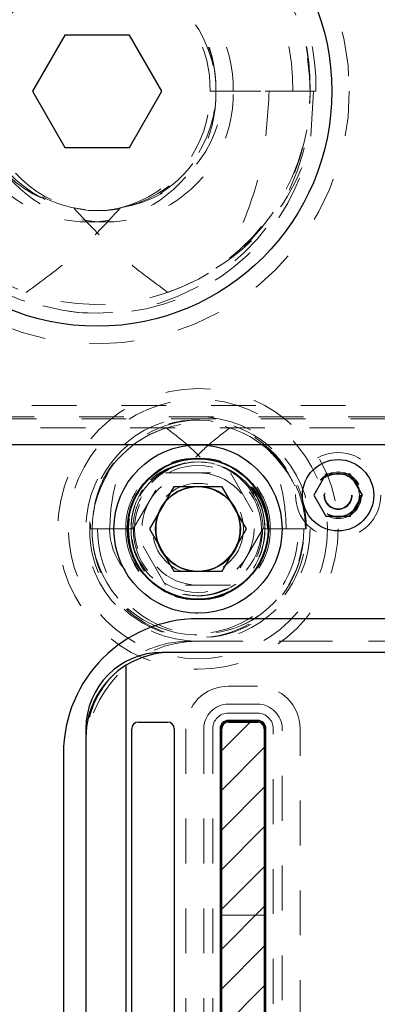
# Model space of a CAD drawing. Header units: inches. Extents: x 1802 to 2468, y -253 to -72.
# Tile 211 of 256: x 2005.84 to 2006.637, y -87.677 to -85.484. Entities that reach past the tile are written whole.
import ezdxf

# ---------------------------------------------------------------- set-up
doc = ezdxf.new("R2010")
doc.units = ezdxf.units.IN
doc.header["$LTSCALE"] = 0.5
doc.header["$MEASUREMENT"] = 0
doc.linetypes.add('HIDDEN', pattern=[0.225, 0.15, -0.075])
for name, color, linetype in [('APP-M-S', 30, 'Continuous'), ('APP-M-S2', 1, 'Continuous'), ('DIE-M-S', 8, 'Continuous'), ('DIE-M-S2', 1, 'Continuous'), ('DIE-M-S3', 8, 'Continuous'), ('DSS-M-S', 53, 'Continuous'), ('DST-M-S', 53, 'Continuous'), ('PAD-M-S', 135, 'Continuous'), ('PUN-M-S', 8, 'Continuous'), ('ST1-M-S', 193, 'Continuous'), ('ST2-M-S', 193, 'Continuous'), ('SVD-M-S', 8, 'Continuous'), ('SVE-M-S', 8, 'Continuous'), ('SVF-M-S', 8, 'Continuous')]:
    doc.layers.add(name, color=color, linetype=linetype)

msp = doc.modelspace()

# ---------------------------------------------------------------- hatches: boundary and pattern name
at = {"layer": 'APP-M-S2'}
h = msp.add_hatch(dxfattribs=at)
h.set_pattern_fill('ANSI31', color=256, scale=0.5, style=0)
h.set_pattern_definition([(45, (70.28118, 1e-14), (-0.0441941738, 0.0441941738), [])])
h.paths.add_polyline_path([(2008.18748, -86.7126, 1), (2008.18748, -86.5236, 1)])
h.paths.add_polyline_path([(2008.18748, -89.9626, 1), (2008.18748, -89.7736, 1)])
h.paths.add_polyline_path([(2007.48465, -89.42298), (2007.48465, -88.34298, 0.4142136), (2007.46965, -88.32798), (2007.41178, -88.32798, 0.6707333), (2007.38369, -88.39647, -0.2007469), (2007.38965, -88.41071), (2007.38965, -89.42298, 0.4142136), (2007.40465, -89.43798), (2007.46965, -89.43798, 0.4142136)])
h.paths.add_polyline_path([(2007.03532, -89.42298), (2007.03532, -88.41071, -0.2007469), (2007.04128, -88.39647, 0.6707333), (2007.01319, -88.32798), (2006.95532, -88.32798, 0.4142136), (2006.94032, -88.34298), (2006.94032, -89.42298, 0.4142136), (2006.95532, -89.43798), (2007.02032, -89.43798, 0.4142136)])
h.paths.add_polyline_path([(2006.83465, -88.14322), (2006.83465, -87.06322, 0.4142136), (2006.81965, -87.04822), (2006.75465, -87.04822, 0.4142136), (2006.73965, -87.06322), (2006.73965, -88.07549, -0.2007469), (2006.73369, -88.08974, 0.6707333), (2006.76178, -88.15822), (2006.81965, -88.15822, 0.4142136)])
h.paths.add_polyline_path([(2006.38532, -88.07549), (2006.38532, -87.06322, 0.4142136), (2006.37032, -87.04822), (2006.30532, -87.04822, 0.4142136), (2006.29032, -87.06322), (2006.29032, -88.14322, 0.4142136), (2006.30532, -88.15822), (2006.36319, -88.15822, 0.6707333), (2006.39128, -88.08974, -0.2007469)])
h.paths.add_polyline_path([(2005.49685, -89.73111), (2005.53511, -89.5553, 0.0536198), (2005.53965, -89.51311), (2005.53965, -89.4836, 0.4142136), (2005.51965, -89.4636), (2005.45465, -89.4636, 0.4142136), (2005.43965, -89.4786), (2005.43965, -89.51311, -0.0536198), (2005.4374, -89.53403), (2005.39914, -89.70985, -0.3527589), (2005.35105, -89.7486), (2005.17392, -89.7486, -0.3527589), (2005.12583, -89.70985), (2005.08757, -89.53403, -0.0536198), (2005.08532, -89.51311), (2005.08532, -89.4786, 0.4142136), (2005.07032, -89.4636), (2005.00532, -89.4636, 0.4142136), (2004.98532, -89.4836), (2004.98532, -89.51311, 0.0536198), (2004.98986, -89.5553), (2005.02812, -89.73111, 0.3527589), (2005.17392, -89.8486), (2005.35105, -89.8486, 0.3527589)])
h.paths.add_polyline_path([(2005.49685, -86.75509, 0.3527589), (2005.35105, -86.63761), (2005.17392, -86.63761, 0.3527589), (2005.02812, -86.75509), (2004.98986, -86.9309, 0.0536198), (2004.98532, -86.9731), (2004.98532, -87.00261, 0.4142136), (2005.00532, -87.02261), (2005.07032, -87.02261, 0.4142136), (2005.08532, -87.00761), (2005.08532, -86.9731, -0.0536198), (2005.08757, -86.95217), (2005.12583, -86.77636, -0.3527589), (2005.17392, -86.73761), (2005.35105, -86.73761, -0.3527589), (2005.39914, -86.77636), (2005.4374, -86.95217, -0.0536198), (2005.43965, -86.9731), (2005.43965, -87.00761, 0.4142136), (2005.45465, -87.02261), (2005.51965, -87.02261, 0.4142136), (2005.53965, -87.00261), (2005.53965, -86.9731, 0.0536198), (2005.53511, -86.9309)])

# ---------------------------------------------------------------- linework, layer by layer
at = {"layer": 'APP-M-S', "linetype": 'Continuous', "lineweight": 25}
for p, q in [((2006.23748, -86.4306), (2005.58748, -86.4306)), ((2006.88748, -86.4306), (2006.23748, -86.4306)), ((2006.08965, -88.07549), (2006.08965, -87.06322)), ((2006.10465, -87.04822), (2006.16965, -87.04822)), ((2006.18465, -87.06322), (2006.18465, -88.14322)), ((2006.29032, -88.14322), (2006.29032, -87.06322)), ((2006.30532, -87.04822), (2006.37032, -87.04822)), ((2006.38532, -87.06322), (2006.38532, -88.07549))]:
    msp.add_line(p, q, dxfattribs=at)
for centre, radius, start, end in [((2006.23748, -86.6181), 0.0945, 90, 270), ((2006.23748, -86.6181), 0.0945, 270, 90), ((2006.10465, -87.06322), 0.015, 90, 180), ((2006.16965, -87.06322), 0.015, 0, 90), ((2006.30532, -87.06322), 0.015, 90, 180), ((2006.37032, -87.06322), 0.015, 0, 90)]:
    msp.add_arc(centre, radius, start, end, dxfattribs=at)
at = {"layer": 'DIE-M-S', "linetype": 'Continuous', "lineweight": 25}
for p, q in [((2006.96748, -86.8931), (2006.15748, -86.8931)), ((2005.98748, -87.0631), (2005.98748, -87.80436))]:
    msp.add_line(p, q, dxfattribs=at)
msp.add_circle((2006.23748, -86.6181), 0.1875, dxfattribs=at)
msp.add_arc((2006.15748, -87.0631), 0.17, 90, 180, dxfattribs=at)
at = {"layer": 'DIE-M-S2', "linetype": 'Continuous', "lineweight": 25}
for p, q in [((2006.94748, -86.8931), (2006.17748, -86.8931)), ((2006.07748, -88.2881), (2006.07748, -86.92155)), ((2006.28672, -87.06322), (2006.28672, -88.14322)), ((2006.37032, -87.04462), (2006.30532, -87.04462)), ((2006.38892, -88.07549), (2006.38892, -87.06322))]:
    msp.add_line(p, q, dxfattribs=at)
for centre, radius, start, end in [((2006.17748, -87.0831), 0.19, 90, 121.75686), ((2006.17748, -87.0831), 0.19, 121.75686, 180), ((2006.30532, -87.06322), 0.0186, 90, 180), ((2006.37032, -87.06322), 0.0186, 0, 90)]:
    msp.add_arc(centre, radius, start, end, dxfattribs=at)
at = {"layer": 'DIE-M-S3', "linetype": 'HIDDEN', "lineweight": 18}
for p, q in [((2006.37032, -87.00822), (2006.30532, -87.00822)), ((2006.37032, -87.02822), (2006.30532, -87.02822)), ((2006.25032, -87.06322), (2006.25032, -88.14322)), ((2006.27032, -87.06322), (2006.27032, -88.14322)), ((2006.40532, -88.07549), (2006.40532, -87.06322)), ((2006.42532, -88.06782), (2006.42532, -87.06322))]:
    msp.add_line(p, q, dxfattribs=at)
msp.add_circle((2006.23748, -86.6181), 0.28906, dxfattribs=at)
for centre, radius, start, end in [((2006.30532, -87.06322), 0.055, 90, 180), ((2006.37032, -87.06322), 0.055, 0, 90), ((2006.30532, -87.06322), 0.035, 90, 180), ((2006.37032, -87.06322), 0.035, 0, 90)]:
    msp.add_arc(centre, radius, start, end, dxfattribs=at)
at = {"layer": 'DSS-M-S', "linetype": 'HIDDEN', "lineweight": 18}
for p, q in [((2006.37032, -86.96822), (2006.30532, -86.96822)), ((2006.21032, -87.06322), (2006.21032, -88.14322)), ((2006.46532, -88.12322), (2006.46532, -87.06322))]:
    msp.add_line(p, q, dxfattribs=at)
msp.add_circle((2006.23748, -86.6181), 0.28905, dxfattribs=at)
for centre, start, end in [((2006.30532, -87.06322), 90, 180), ((2006.37032, -87.06322), 0, 90)]:
    msp.add_arc(centre, 0.095, start, end, dxfattribs=at)
at = {"layer": 'DST-M-S', "linetype": 'Continuous', "lineweight": 25}
msp.add_circle((2006.01248, -85.6431), 0.52345, dxfattribs=at)
at = {"layer": 'PAD-M-S', "linetype": 'HIDDEN', "lineweight": 18}
for p, q in [((2006.21748, -86.8681), (2007.55748, -86.8681)), ((2007.53748, -86.8681), (2006.23748, -86.8681)), ((2006.29032, -87.05322), (2006.29032, -88.15322)), ((2006.38032, -87.04822), (2006.29532, -87.04822)), ((2006.38532, -88.06429), (2006.38532, -87.05322)), ((2005.98748, -88.17083), (2005.98748, -87.0981)), ((2005.98748, -87.1181), (2005.98748, -88.16547))]:
    msp.add_line(p, q, dxfattribs=at)
for centre, radius, start, end in [((2006.23748, -87.1181), 0.25, 90, 180), ((2006.21748, -87.0981), 0.23, 90, 180), ((2006.29532, -87.05322), 0.005, 90, 180), ((2006.38032, -87.05322), 0.005, 0, 90)]:
    msp.add_arc(centre, radius, start, end, dxfattribs=at)
at = {"layer": 'PUN-M-S', "linetype": 'HIDDEN', "lineweight": 18}
for p, q in [((2006.29032, -87.06322), (2006.29032, -88.14322)), ((2006.37032, -87.04822), (2006.30532, -87.04822)), ((2006.38532, -88.07549), (2006.38532, -87.06322)), ((2006.29032, -87.47822), (2006.38532, -87.47822))]:
    msp.add_line(p, q, dxfattribs=at)
for centre, start, end in [((2006.30532, -87.06322), 90, 180), ((2006.37032, -87.06322), 0, 90)]:
    msp.add_arc(centre, 0.015, start, end, dxfattribs=at)
at = {"layer": 'ST1-M-S', "linetype": 'HIDDEN', "lineweight": 18}
for p, q in [((2008.56686, -86.3431), (2005.74012, -86.3431)), ((2005.77246, -86.3681), (2008.57531, -86.3681)), ((2005.77736, -86.3731), (2008.57732, -86.3731)), ((2008.58651, -86.3931), (2005.7936, -86.3931))]:
    msp.add_line(p, q, dxfattribs=at)
at = {"layer": 'ST1-M-S', "linetype": 'Continuous', "lineweight": 25}
for p, q in [((2007.53748, -86.8181), (2006.23748, -86.8181)), ((2006.28732, -87.06322), (2006.28732, -88.14322)), ((2006.28732, -87.06322), (2006.28972, -87.06322)), ((2006.28972, -87.06322), (2006.28972, -88.14322)), ((2006.37032, -87.04522), (2006.30532, -87.04522)), ((2006.30532, -87.04522), (2006.30532, -87.04762)), ((2006.37032, -87.04762), (2006.30532, -87.04762)), ((2006.37032, -87.04522), (2006.37032, -87.04762)), ((2006.38832, -87.06322), (2006.38592, -87.06322)), ((2006.38592, -88.07549), (2006.38592, -87.06322)), ((2006.38832, -88.07549), (2006.38832, -87.06322)), ((2005.93748, -87.1181), (2005.93748, -88.16547))]:
    msp.add_line(p, q, dxfattribs=at)
for centre, radius in [((2006.23748, -86.6181), 0.15625), ((2006.54998, -86.5431), 0.0795)]:
    msp.add_circle(centre, radius, dxfattribs=at)
at = {"layer": 'ST1-M-S', "linetype": 'HIDDEN', "lineweight": 18}
for centre, radius in [((2006.23748, -86.6181), 0.10156), ((2006.54998, -86.5431), 0.0315), ((2006.54998, -86.5431), 0.031)]:
    msp.add_circle(centre, radius, dxfattribs=at)
at = {"layer": 'ST1-M-S', "linetype": 'Continuous', "lineweight": 25}
for centre, radius, start, end in [((2006.23748, -87.1181), 0.3, 90, 180), ((2006.30532, -87.06322), 0.018, 90, 180), ((2006.30532, -87.06322), 0.0156, 90, 180), ((2006.37032, -87.06322), 0.018, 0, 90), ((2006.37032, -87.06322), 0.0156, 0, 90)]:
    msp.add_arc(centre, radius, start, end, dxfattribs=at)
at = {"layer": 'ST2-M-S', "linetype": 'HIDDEN', "lineweight": 18}
for radius in [0.1415, 0.09375]:
    msp.add_circle((2006.23748, -86.6181), radius, dxfattribs=at)
at = {"layer": 'SVD-M-S', "linetype": 'HIDDEN', "lineweight": 18}
for p, q in [((2006.3963, -86.44362), (2006.38655, -86.43522)), ((2006.09315, -86.6181), (2006.16531, -86.4931)), ((2006.16531, -86.4931), (2006.30965, -86.4931)), ((2006.30965, -86.4931), (2006.38182, -86.6181)), ((2006.35929, -86.53218), (2006.36342, -86.5466)), ((2006.0137, -86.6181), (2005.99627, -86.6181)), ((2006.08842, -86.6181), (2006.00155, -86.6181)), ((2006.00155, -86.6181), (2006.08842, -86.6181)), ((2006.09369, -86.6181), (2006.0137, -86.6181)), ((2006.16531, -86.7431), (2006.09315, -86.6181)), ((2006.38182, -86.6181), (2006.30965, -86.7431)), ((2006.38281, -86.6181), (2006.38127, -86.6181)), ((2006.38655, -86.6181), (2006.38281, -86.6181)), ((2006.39227, -86.6181), (2006.38655, -86.6181)), ((2006.43452, -86.6181), (2006.39227, -86.6181)), ((2006.47342, -86.6181), (2006.43452, -86.6181)), ((2006.47716, -86.6181), (2006.47342, -86.6181)), ((2006.47716, -86.6181), (2006.47869, -86.6181)), ((2006.30965, -86.7431), (2006.16531, -86.7431))]:
    msp.add_line(p, q, dxfattribs=at)
for radius in [0.3125, 0.25, 0.125]:
    msp.add_circle((2006.23748, -86.6181), radius, dxfattribs=at)
at = {"layer": 'SVD-M-S', "linetype": 'Continuous', "lineweight": 25}
for radius in [0.1575, 0.09475]:
    msp.add_circle((2006.23748, -86.6181), radius, dxfattribs=at)
at = {"layer": 'SVD-M-S', "linetype": 'HIDDEN', "lineweight": 18}
for centre, radius, start, end in [((2006.23418, -86.61325), 0.23795, 32.8249, 181.16744), ((2006.24012, -86.61437), 0.2386, 359.10504, 180.89496), ((2006.23748, -86.6181), 0.23594, 50.81783, 0), ((2006.23548, -86.61663), 0.23394, 107.13741, 180.35997), ((2006.24133, -86.61413), 0.231, 28.08297, 73.11631), ((2006.23141, -86.61583), 0.15516, 359.16036, 180.83964), ((2006.24356, -86.61583), 0.15516, 359.16036, 180.83964), ((2006.23593, -86.61637), 0.14752, 83.1893, 180.673), ((2006.23748, -86.6181), 0.14906, 35.19724, 0), ((2006.24103, -86.61505), 0.14646, 97.64464, 152.1374), ((2006.23904, -86.61637), 0.14752, 359.327, 96.8107), ((2006.23394, -86.61505), 0.14646, 27.8626, 82.35536), ((2006.23748, -86.6181), 0.14906, 0, 35.19724), ((2006.23485, -86.62183), 0.2386, 179.10504, 0.89496), ((2006.24012, -86.62183), 0.2386, 179.10504, 0.89496), ((2006.23141, -86.62184), 0.22989, 179.06828, 0.93172), ((2006.24356, -86.62184), 0.22989, 179.06828, 0.93172), ((2006.23141, -86.62038), 0.15516, 179.16036, 0.83964), ((2006.24254, -86.61865), 0.16627, 179.81068, 236.59108), ((2006.24356, -86.62038), 0.15516, 179.16036, 0.83964), ((2006.23485, -86.62025), 0.14644, 179.16036, 0.83964), ((2006.24012, -86.62025), 0.14644, 179.16036, 0.83964)]:
    msp.add_arc(centre, radius, start, end, dxfattribs=at)
for centre, major_axis, ratio, start_param, end_param in [((2006.23561, -86.6181), (-0.23781, 0), 0.9791612, 5.3798148, 6.2831853), ((2006.23935, -86.6181), (0.23781, 0), 0.9791612, 0, 0.9033705), ((2006.23462, -86.6181), (-0.15193, 0), 0.9791612, 4.7985517, 6.2831853), ((2006.24035, -86.6181), (0.15193, 0), 0.9791612, 0, 1.4846336), ((2006.23935, -86.6181), (-0.14719, 0), 0.9791612, 5.7641207, 6.2831853), ((2006.23561, -86.6181), (0.14719, 0), 0.9791612, 0, 0.5190646), ((2006.19596, -86.6181), (-0.15552, 0), 0.9360304, 0, 1.2773936), ((2006.2678, -86.6181), (0.1851, 0), 0.9704459, 3.1415927, 4.0294649)]:
    msp.add_ellipse(centre, major_axis=major_axis, ratio=ratio, start_param=start_param, end_param=end_param, dxfattribs=at)
for points, knots in [([(2006.16655, -86.39308), (2006.18551, -86.40755), (2006.21635, -86.43108), (2006.24311, -86.4591), (2006.25342, -86.46989)], [0, 0, 0, 0, 0.6148959, 1, 1, 1, 1]), ([(2006.30842, -86.39308), (2006.28946, -86.40755), (2006.25862, -86.43108), (2006.23185, -86.4591), (2006.22155, -86.46989)], [0, 0, 0, 0, 0.6148959, 1, 1, 1, 1]), ([(2006.04045, -86.6181), (2006.04187, -86.59199), (2006.04518, -86.531), (2006.0679, -86.47414), (2006.0809, -86.44162)], [0, 0, 0, 0, 0.42804719, 1, 1, 1, 1]), ([(2006.39407, -86.44162), (2006.41208, -86.46109), (2006.44807, -86.5), (2006.4706, -86.56492), (2006.47271, -86.60477), (2006.47342, -86.6181)], [0, 0, 0, 0, 0.3998432, 0.7991389, 1, 1, 1, 1]), ([(2006.43452, -86.6181), (2006.4331, -86.59199), (2006.42979, -86.531), (2006.40706, -86.47414), (2006.39407, -86.44162)], [0, 0, 0, 0, 0.4280472, 1, 1, 1, 1])]:
    msp.add_open_spline(points, degree=3, knots=knots, dxfattribs=at)
at = {"layer": 'SVE-M-S', "linetype": 'Continuous', "lineweight": 25}
for p, q in [((2006.52293, -86.49625), (2006.49589, -86.5431)), ((2006.57703, -86.49625), (2006.52293, -86.49625)), ((2006.60408, -86.5431), (2006.57703, -86.49625)), ((2006.18336, -86.52435), (2006.12923, -86.6181)), ((2006.29161, -86.52435), (2006.18336, -86.52435)), ((2006.34574, -86.6181), (2006.29161, -86.52435)), ((2006.49589, -86.5431), (2006.52293, -86.58995)), ((2006.57703, -86.58995), (2006.60408, -86.5431)), ((2006.52293, -86.58995), (2006.57703, -86.58995)), ((2006.12923, -86.6181), (2006.18336, -86.71185)), ((2006.29161, -86.71185), (2006.34574, -86.6181)), ((2006.18336, -86.71185), (2006.29161, -86.71185))]:
    msp.add_line(p, q, dxfattribs=at)
at = {"layer": 'SVE-M-S', "linetype": 'HIDDEN', "lineweight": 18}
for centre, radius in [((2006.23748, -86.6181), 0.1875), ((2006.54998, -86.5431), 0.095), ((2006.54998, -86.5431), 0.05205), ((2006.54998, -86.5431), 0.05165), ((2006.54998, -86.5431), 0.04905), ((2006.54998, -86.5431), 0.0475), ((2006.54998, -86.5431), 0.03), ((2006.23748, -86.6181), 0.0935)]:
    msp.add_circle(centre, radius, dxfattribs=at)
at = {"layer": 'SVE-M-S', "linetype": 'Continuous', "lineweight": 25}
for centre, radius in [((2006.23748, -86.6181), 0.15625), ((2006.54998, -86.5431), 0.0795)]:
    msp.add_circle(centre, radius, dxfattribs=at)
at = {"layer": 'SVF-M-S', "linetype": 'Continuous', "lineweight": 25}
for p, q in [((2005.94031, -85.5181), (2005.86815, -85.6431)), ((2006.08465, -85.5181), (2005.94031, -85.5181)), ((2006.15682, -85.6431), (2006.08465, -85.5181)), ((2005.86815, -85.6431), (2005.94031, -85.7681)), ((2006.08465, -85.7681), (2006.15682, -85.6431)), ((2005.94031, -85.7681), (2006.08465, -85.7681))]:
    msp.add_line(p, q, dxfattribs=at)
at = {"layer": 'SVF-M-S', "linetype": 'HIDDEN', "lineweight": 18}
for p, q in [((2006.26445, -85.6431), (2006.44873, -85.6431)), ((2006.48748, -85.6431), (2006.27748, -85.6431)), ((2006.27748, -85.6431), (2006.48748, -85.6431)), ((2006.44873, -85.6431), (2006.50052, -85.6431)), ((2006.49509, -85.6431), (2006.48891, -85.75156))]:
    msp.add_line(p, q, dxfattribs=at)
msp.add_circle((2006.01248, -85.6431), 0.5625, dxfattribs=at)
at = {"layer": 'SVF-M-S', "linetype": 'Continuous', "lineweight": 25}
msp.add_circle((2006.01248, -85.6431), 0.52345, dxfattribs=at)
at = {"layer": 'SVF-M-S', "linetype": 'HIDDEN', "lineweight": 18}
for centre, radius, start, end in [((2006.00597, -85.63151), 0.48166, 358.62082, 181.37918), ((2006.019, -85.63151), 0.48166, 358.62082, 181.37918), ((2005.99311, -85.63213), 0.45575, 358.62082, 181.37918), ((2006.01248, -85.6431), 0.475, 236.08967, 180), ((2006.03186, -85.63213), 0.45575, 358.62082, 181.37918), ((2005.99311, -85.63637), 0.28446, 358.6441, 181.3559), ((2006.03186, -85.63637), 0.28446, 358.6441, 181.3559), ((2006.0283, -85.64096), 0.31958, 117.65377, 180.38339), ((2006.00597, -85.63679), 0.25856, 358.60069, 181.39931), ((2006.01248, -85.6431), 0.265, 199.26791, 180), ((2006.019, -85.63679), 0.25856, 358.60069, 181.39931), ((2006.00713, -85.65661), 0.48055, 191.39562, 1.61091), ((2005.99311, -85.64983), 0.28446, 178.6441, 1.3559), ((2006.03186, -85.64983), 0.28446, 178.6441, 1.3559), ((2006.00811, -85.64843), 0.26069, 178.82772, 282.52015), ((2006.02562, -85.64597), 0.26511, 179.38016, 255.74629), ((2006.01685, -85.64843), 0.26069, 257.47985, 1.17228), ((2005.99935, -85.64597), 0.26511, 284.25371, 0.61984), ((2006.01865, -85.64746), 0.46886, 288.87727, 0.53304), ((2006.02003, -85.66102), 0.47755, 206.39965, 349.07072), ((2005.99659, -85.66172), 0.45225, 228.92707, 251.70514)]:
    msp.add_arc(centre, radius, start, end, dxfattribs=at)
for centre, major_axis, ratio, start_param, end_param in [((2005.94075, -85.6431), (-0.31206, 0), 0.9318009, 4.9084034, 6.2831853), ((2006.118, -85.6431), (0.38537, 0), 0.9410518, 2.2365539, 3.1415927), ((2006.00506, -85.6431), (-0.27243, 0), 0.966834, 0, 1.4059114), ((2006.01991, -85.6431), (0.27243, 0), 0.966834, 4.8772739, 6.2831853), ((2006.01981, -85.6431), (0.48233, 0), 0.966834, 5.275983, 6.0484615)]:
    msp.add_ellipse(centre, major_axis=major_axis, ratio=ratio, start_param=start_param, end_param=end_param, dxfattribs=at)
for points, knots in [([(2006.39628, -85.6431), (2006.39346, -85.69152), (2006.38825, -85.78102), (2006.35227, -85.90836), (2006.3172, -85.98359), (2006.29948, -86.0216)], [0, 0, 0, 0, 0.3683479, 0.680906, 1, 1, 1, 1]), ([(2005.85463, -86.0911), (2005.88936, -86.06574), (2005.9656, -86.01006), (2006.02972, -85.94069), (2006.06463, -85.90292)], [0, 0, 0, 0, 0.4555585, 1, 1, 1, 1]), ([(2006.17034, -86.0911), (2006.13561, -86.06574), (2006.05936, -86.01006), (2005.99525, -85.94069), (2005.96034, -85.90292)], [0, 0, 0, 0, 0.45555852, 1, 1, 1, 1])]:
    msp.add_open_spline(points, degree=3, knots=knots, dxfattribs=at)

doc.saveas('drawing.dxf')
